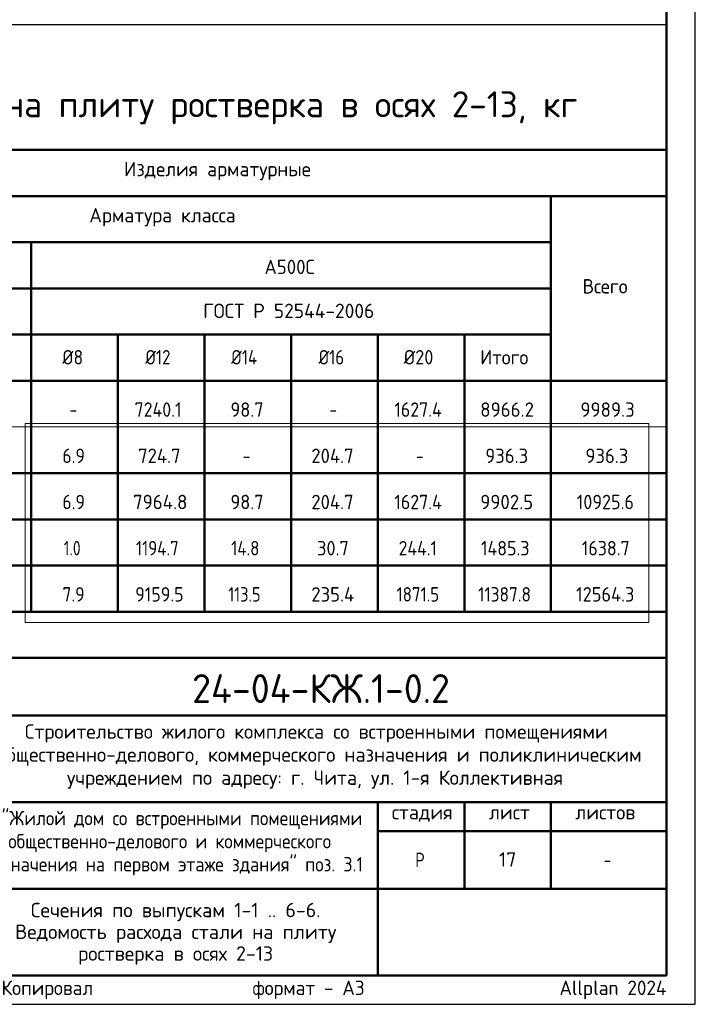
# Model space of a CAD drawing. Header units: millimetres. Extents: x 0 to 42000, y 0 to 29700.
# Tile 6 of 8: x 30299 to 42000, y 0 to 17055. Entities that reach past the tile are written whole.
import ezdxf

# ---------------------------------------------------------------- set-up
doc = ezdxf.new("R2010")
doc.units = ezdxf.units.MM
for name, color, linetype, lineweight in [('Standard', 7, 'Continuous', 25), ('Надписи', 7, 'Continuous', 25), ('Позиционная метка номер позиции', 7, 'Continuous', 13)]:
    doc.layers.add(name, color=color, linetype=linetype, lineweight=lineweight)
doc.styles.add('ISOCPEUR', font='txt')

msp = doc.modelspace()

# ---------------------------------------------------------------- linework, layer by layer
at = {"layer": 'Standard', "color": 7, "linetype": 'Continuous', "lineweight": 50, "transparency": 33554687}
for p, q in [((22000, 14800), (41500, 14800)), ((41500, 14800), (41500, 9200)), ((41500, 14800), (41500, 9200)), ((41500, 14800), (41500, 9200)), ((41500, 14800), (41500, 9200)), ((41500, 14800), (41500, 7600)), ((41500, 14800), (41500, 6800)), ((26000, 14000), (41500, 14000)), ((39500, 14000), (39500, 6800)), ((26000, 13200), (39500, 13200)), ((30500, 13200), (30500, 6800)), ((26000, 12400), (39500, 12400)), ((26000, 11600), (39500, 11600)), ((32000, 11600), (32000, 6800)), ((33500, 11600), (33500, 6800)), ((35000, 11600), (35000, 6800)), ((36500, 11600), (36500, 6800)), ((38000, 11600), (38000, 6800)), ((22000, 10800), (41500, 10800)), ((22000, 9200), (41500, 9200)), ((22000, 8400), (41500, 8400)), ((22000, 7600), (41500, 7600)), ((22000, 6800), (41500, 6800)), ((41500, 6800), (22000, 6800)), ((23000, 6000), (41500, 6000)), ((29500, 5000), (41500, 5000)), ((29500, 3500), (41500, 3500)), ((36500, 2000), (36500, 3500)), ((38000, 2000), (38000, 3500)), ((39500, 2000), (39500, 3500)), ((36500, 3000), (41500, 3000)), ((29500, 2000), (41500, 2000)), ((36500, 500), (36500, 2000)), ((36500, 500), (36500, 2000))]:
    msp.add_line(p, q, dxfattribs=at)
at = {"layer": 'Standard', "color": 7, "linetype": 'Continuous', "lineweight": 13, "transparency": 33554687}
msp.add_line((41500, 10000), (22000, 10000), dxfattribs=at)
at = {"layer": 'Standard', "color": 7, "linetype": 'Continuous', "lineweight": 35, "transparency": 33554687}
msp.add_line((41500, 7600), (22000, 7600), dxfattribs=at)
at = {"layer": 'Standard', "color": 7, "linetype": 'Continuous', "lineweight": 25, "transparency": 33554687}
for p, q in [((41500, 500), (41500, 6000)), ((23000, 500), (41500, 500)), ((23000, 500), (41500, 500)), ((23000, 500), (41500, 500))]:
    msp.add_line(p, q, dxfattribs=at)
msp.add_lwpolyline([(0, 0), (42000, 0), (42000, 29700), (0, 29700), (0, 0)], close=True, dxfattribs=at)
at = {"layer": 'Standard', "color": 7, "linetype": 'Continuous', "lineweight": 50, "transparency": 33554687}
msp.add_lwpolyline([(2000, 29200), (41500, 29200), (41500, 500), (2000, 500), (2000, 29200)], close=True, dxfattribs=at)
at = {"layer": 'Standard', "color": 7, "linetype": 'Continuous', "lineweight": 13, "transparency": 33554687}
for points in [[(41500, 29200), (2000, 29200), (2000, 5000), (41500, 5000), (41500, 29200)], [(41500, 500), (23000, 500), (23000, 6000), (41500, 6000), (41500, 500)]]:
    msp.add_lwpolyline(points, dxfattribs=at)
at = {"layer": 'Standard', "color": 7, "linetype": 'Continuous', "lineweight": 25, "transparency": 33554687}
for points in [[(20232, 6000), (41500, 6000), (41500, 16965), (20232, 16965), (20232, 6000)], [(41500, 6000), (23000, 6000), (23000, 500), (41500, 500), (41500, 6000)]]:
    msp.add_lwpolyline(points, dxfattribs=at)
at = {"layer": 'Позиционная метка номер позиции', "color": 240, "linetype": 'Continuous', "lineweight": 13, "transparency": 33554687}
msp.add_lwpolyline([(30394, 10061), (41198, 10061), (41198, 6614), (30394, 6614), (30394, 10061)], dxfattribs=at)

# ---------------------------------------------------------------- texts
at = {"layer": 'Standard', "color": 7, "linetype": 'Continuous', "lineweight": 50, "transparency": 33554687, "attachment_point": 7, "style": 'ISOCPEUR'}
for s, insert, char_height, width in [('\\W0.99;Ведомость расхода стали на плиту ростверка в осях 2-13, кг', (22716, 15242), 450, 18281.96), ('\\W0.96;24-04-КЖ.1-0.2', (33285, 5218), 500, 4936.77)]:
    msp.add_mtext(s, dxfattribs=dict(at, insert=insert, char_height=char_height, width=width))
at = {"layer": 'Standard', "color": 7, "linetype": 'Continuous', "lineweight": 25, "transparency": 33554687, "char_height": 250, "attachment_point": 7, "style": 'ISOCPEUR'}
for s, insert, width in [('\\W0.98;Изделия арматурные', (32106, 14275), 3408.54), ('\\W0.98;Арматура класса', (31503, 13475), 2896.63), ('\\W0.95;А500С', (34538, 12647), 1042.9), ('\\W0.95;Всего', (40047, 12312), 992.72), ('\\W0.98;ГОСТ Р 52544-2006', (33475, 11886), 3171.15), ('\\W0.89;Ø8', (31038, 11083), 536.66), ('\\W0.85;Ø12', (32475, 11083), 655.61), ('\\W0.85;Ø14', (33962, 11083), 681.37), ('\\W0.85;Ø16', (35475, 11083), 655.61), ('\\W0.92;Ø20', (36950, 11083), 715.06), ('\\W0.95;Итого', (38275, 11083), 1068.13), ('\\W0.90;7240.1', (32288, 10176), 1037.13), ('\\W0.92;98.7', (33950, 10176), 714.78), ('\\W0.90;1627.4', (36788, 10176), 1037.13), ('\\W0.95;8966.2', (38275, 10176), 1067.86), ('\\W0.95;9989.3', (40010, 10176), 1067.86), ('\\W0.78;-', (31162, 10176), 272.01), ('\\W0.78;-', (35662, 10176), 272.01), ('\\W0.89;6.9', (31038, 9376), 536.37), ('\\W0.94;724.7', (32350, 9376), 916.95), ('\\W0.94;204.7', (35350, 9376), 916.95), ('\\W0.94;936.3', (38362, 9376), 891.68), ('\\W0.94;936.3', (40097, 9376), 891.67), ('\\W0.78;-', (34162, 9376), 272.01), ('\\W0.78;-', (37162, 9376), 272.01), ('\\W0.89;6.9', (31038, 8576), 536.37), ('\\W0.95;7964.8', (32262, 8576), 1093.07), ('\\W0.92;98.7', (33950, 8576), 714.78), ('\\W0.94;204.7', (35350, 8576), 916.95), ('\\W0.90;1627.4', (36788, 8576), 1037.13), ('\\W0.95;9902.5', (38275, 8576), 1067.86), ('\\W0.91;10925.6', (39947, 8576), 1188.48), ('\\W0.79;1.0', (31062, 7776), 473.4), ('\\W0.85;1194.7', (32312, 7776), 981.19), ('\\W0.85;14.8', (33962, 7776), 681.1), ('\\W0.92;30.7', (35450, 7776), 714.78), ('\\W0.89;244.1', (36862, 7776), 885.25), ('\\W0.90;1485.3', (38288, 7776), 1037.13), ('\\W0.90;1638.7', (40035, 7776), 1011.77), ('\\W0.89;7.9', (31038, 6976), 536.37), ('\\W0.90;9159.5', (32300, 6976), 1011.77), ('\\W0.82;113.5', (33912, 6976), 776.84), ('\\W0.94;235.4', (35350, 6976), 916.95), ('\\W0.85;1871.5', (36825, 6976), 955.68), ('\\W0.87;11387.8', (38238, 6976), 1133.32), ('\\W0.92;12564.3', (39935, 6976), 1213.77), ('\\W0.99;Строительство жилого комплекса со встроенными помещениями', (30388, 4533), 10343.94), ('\\W0.99;общественно-делового, коммерческого назначения и поликлиническим', (29912, 4133), 11292.27), ('\\W0.99;учреждением по адресу: г. Чита, ул. 1-я Коллективная', (31119, 3733), 8881.18), ('\\W0.90;"Жилой дом со встроенными помещениями', (29989, 3033), 6132.51), ('\\W0.90;общественно-делового и коммерческого', (30102, 2633), 5904.55), ('\\W0.99;стадия    лист     листов', (36743, 3162), 4372.59), ('\\W0.90;назначения на первом этаже здания" поз. 3.1', (29676, 2233), 6756.08), ('\\W0.80;Р', (37150, 2375), 299.86), ('\\W0.78;-', (40412, 2375), 272.01)]:
    msp.add_mtext(s, dxfattribs=dict(at, insert=insert, width=width))
at = {"layer": 'Standard', "color": 7, "linetype": 'Continuous', "lineweight": 25, "transparency": 33554687, "insert": (33000, 1758), "char_height": 250, "width": 5816.88, "attachment_point": 2, "line_spacing_factor": 0.903614}
msp.add_mtext('\\A1;{\\fISOCPEUR|i0|b0;\\H250.000000;\\W1.000000;\\C7;Сечения по выпускам 1-1 .. 6-6.}\\P{\\fISOCPEUR|i0|b0;\\H250.000000;\\W1.000000;\\C7;Ведомость расхода стали на плиту}\\P{\\fISOCPEUR|i0|b0;\\H250.000000;\\W1.000000;\\C7;ростверка в осях 2-13}\\P', dxfattribs=at)
at = {"layer": 'Standard', "color": 8, "linetype": 'Continuous', "lineweight": 13, "transparency": 33554687, "insert": (41500, 248), "char_height": 250, "width": 11749.46, "attachment_point": 6, "style": 'ISOCPEUR'}
msp.add_mtext('\\A1;{\\fISOCPEUR|i0|b0;\\H250.000000;\\W1.000000;\\C8;Копировал                  формат - А3                      Allplan 2024}\\P', dxfattribs=at)
at = {"layer": 'Надписи', "color": 7, "linetype": 'Continuous', "lineweight": 13, "transparency": 33554687, "insert": (38750, 2510), "char_height": 250, "width": 393.75, "attachment_point": 5, "style": 'ISOCPEUR'}
msp.add_mtext('\\A1;{\\fISOCPEUR|i0|b0;\\H250.000000;\\W1.000000;\\C7;17}\\P', dxfattribs=at)

doc.saveas('drawing.dxf')
